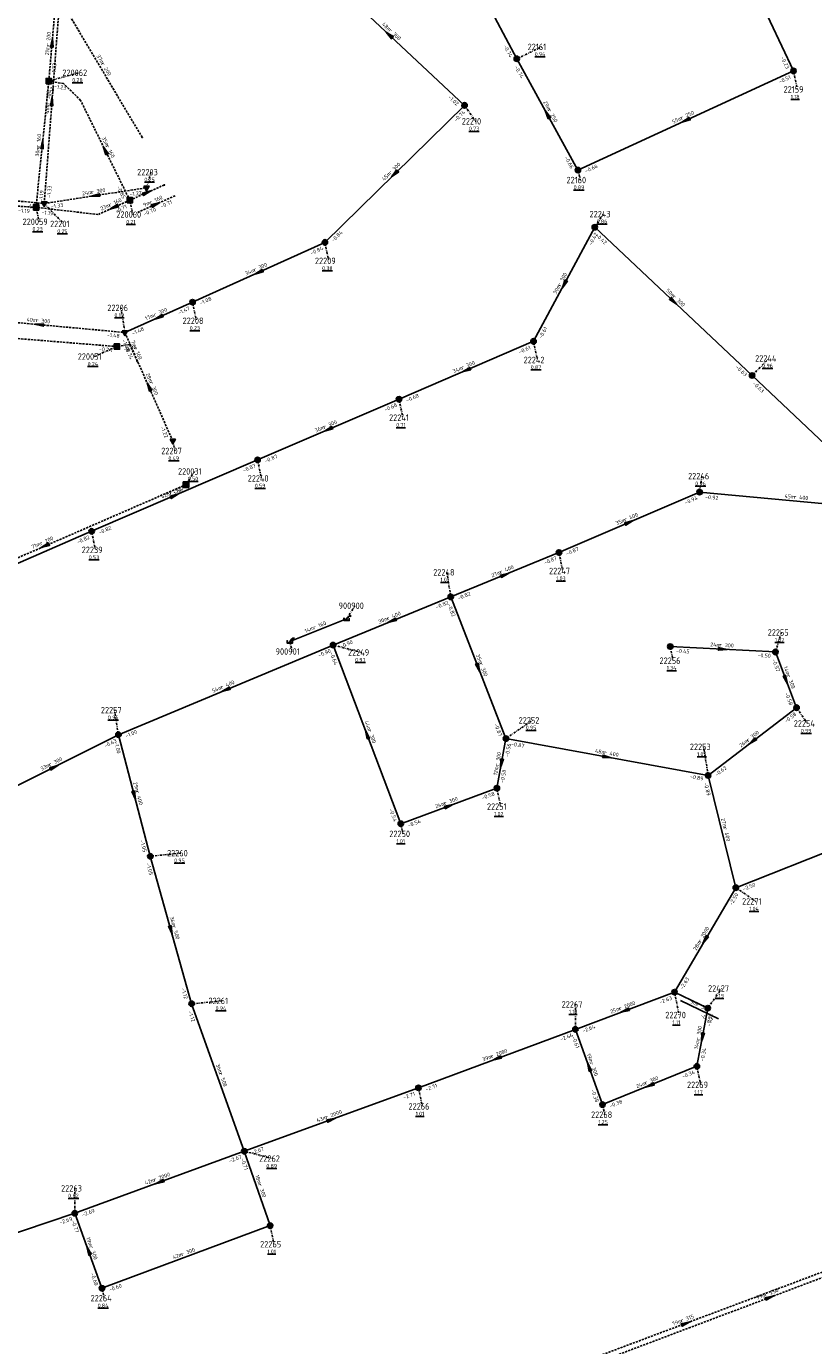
# Model space of a CAD drawing. Extents: x 188323 to 208361, y 565368 to 574910.
# Tile 158 of 256: x 201596 to 201779, y 570153 to 570460. Entities that reach past the tile are written whole.
import ezdxf

# ---------------------------------------------------------------- set-up
doc = ezdxf.new("R2010")
doc.units = 0
doc.linetypes.add('DASHDOT', pattern=[1, 0.5, -0.25, 0, -0.25])
doc.linetypes.add('DASHED', pattern=[0.75, 0.5, -0.25])
doc.layers.get('0').update_dxf_attribs({"linetype": 'CONTINUOUS'})
for name, color, linetype in [('RIO-AFM', 7, 'CONTINUOUS'), ('RIO-BOK', 7, 'CONTINUOUS'), ('RIO-DET', 7, 'CONTINUOUS'), ('RIO-KNP', 7, 'CONTINUOUS'), ('RIO-KNR', 7, 'CONTINUOUS'), ('RIO-LAG', 7, 'CONTINUOUS'), ('RIO-LAG_0B', 7, 'CONTINUOUS'), ('RIO-LAG_1B', 7, 'DASHED'), ('RIO-LAG_2B', 7, 'DASHED'), ('RIO-LEN', 7, 'CONTINUOUS'), ('RIO-MVD', 1, 'CONTINUOUS'), ('RIO-VRB', 6, 'DASHDOT'), ('RIO-VRH', 7, 'CONTINUOUS')]:
    doc.layers.add(name, color=color, linetype=linetype)
doc.styles.add('RIO-TXT', font='isocp.shx')

# ---------------------------------------------------------------- blocks, each defined once
blk = doc.blocks.new('L_VHR')
blk.add_lwpolyline([(-0.5, 0), (0.5, 0), (-0.5, 0.15), (-0.5, -0.15), (0.5, 0)])
blk = doc.blocks.new('K_IPR')
blk.add_lwpolyline([(-0.5, -0.5), (0.5, -0.5), (0.5, 0.5), (-0.5, 0.5)], close=True)
blk.add_solid([(-0.5, 0.5), (0.5, 0.5), (-0.5, -0.5), (0.5, -0.5)])
at = {"style": 'RIO-TXT', "flags": 1}
blk.add_attdef('KNOOPNAAM', (2, 2), '', height=1, dxfattribs=at)
blk = doc.blocks.new('K_FIC')
blk.add_circle((0, 0), 0.0625)
at = {"style": 'RIO-TXT', "flags": 1}
blk.add_attdef('KNOOPNAAM', (2, 2), '', height=1, dxfattribs=at)
blk = doc.blocks.new('K_IPG')
blk.add_circle((0, 0), 0.5)
for points in [[(0, 0), (-0.5, 0), (-0.433013, 0.25)], [(0, 0), (-0.433013, -0.25), (-0.5, 0)], [(0, 0), (-0.433013, 0.25), (-0.25, 0.433013)], [(0, 0), (-0.25, -0.433013), (-0.433013, -0.25)], [(0, 0), (-0.25, 0.433013), (0, 0.5)], [(0, 0), (0, -0.5), (-0.25, -0.433013)], [(0, 0), (0, 0.5), (0.25, 0.433013)], [(0, 0), (0.25, 0.433013), (0.433013, 0.25)], [(0, 0), (0.433013, 0.25), (0.5, 0)], [(0, 0), (0.5, 0), (0.433013, -0.25)], [(0, 0), (0.433013, -0.25), (0.25, -0.433013)], [(0, 0), (0.25, -0.433013), (0, -0.5)]]:
    blk.add_solid(points)
at = {"style": 'RIO-TXT', "flags": 1}
blk.add_attdef('KNOOPNAAM', (2, 2), '', height=1, dxfattribs=at)
blk = doc.blocks.new('K_IPD')
blk.add_lwpolyline([(-0.496027, 0.307994), (0.503973, 0.307994), (0.003973, -0.558031)], close=True)
blk.add_solid([(-0.496027, 0.307994), (0.503973, 0.307994), (0.003973, -0.558031)])
at = {"style": 'RIO-TXT', "flags": 1}
blk.add_attdef('KNOOPNAAM', (2, 2), '', height=1, dxfattribs=at)
blk = doc.blocks.new('K_UTB')
blk.add_lwpolyline([(0.5, 0.15), (0.5, -0.3), (-0.5, -0.3), (-0.5, 0.15), (-0.45, 0.15), (-0.45, -0.25), (0, -0.25), (0.45, -0.25), (0.45, 0.15)], close=True)
blk.add_lwpolyline([(0.85, 0.6), (0.55, 0.65), (0.614828, 0.459583), (0.850842, 0.598937)])
blk.add_arc((0.85, -0.25), 0.85, 90, 180)
at = {"style": 'RIO-TXT', "flags": 1}
blk.add_attdef('KNOOPNAAM', (2, 2), '', height=1, dxfattribs=at)
blk = doc.blocks.new('77_02______220061____220060_')
at = {"layer": 'RIO-LAG_1B'}
blk.add_line((0, 0), (-8.978, -3.983), dxfattribs=at)
at = {"layer": 'RIO-VRH', "xscale": 2, "yscale": 2, "zscale": 2, "rotation": 383.9003}
blk.add_blockref('L_VHR', (-4.489, -1.9915), dxfattribs=at)
at = {"layer": 'RIO-AFM', "style": 'RIO-TXT'}
blk.add_text('r 160', height=0.9, rotation=383.9003, dxfattribs=at).set_placement((-5.6798, -1.9717))
at = {"layer": 'RIO-BOK', "style": 'RIO-TXT'}
for s, p in [('-0.70', (-7.1306, -4.6946)), ('-0.71', (-3.1813, -2.9413))]:
    blk.add_text(s, height=0.9, rotation=383.9003, dxfattribs=at).set_placement(p)
at = {"layer": 'RIO-LEN', "style": 'RIO-TXT'}
blk.add_text('9m', height=0.9, rotation=383.9003, dxfattribs=at).set_placement((-7.1605, -2.629))
blk = doc.blocks.new('113_02______22427_____22270_')
at = {"layer": 'RIO-LAG_0B'}
blk.add_line((0, 0), (-8.854, 4.25), dxfattribs=at)
at = {"layer": 'RIO-AFM', "style": 'RIO-TXT'}
blk.add_text('r 300', height=0.9, rotation=334.3374, dxfattribs=at).set_placement((-5.184, 3.0439))
at = {"layer": 'RIO-BOK', "style": 'RIO-TXT'}
blk.add_text('-0.32', height=0.9, rotation=334.3374, dxfattribs=at).set_placement((-4.3016, 0.5133))
at = {"layer": 'RIO-LEN', "style": 'RIO-TXT'}
blk.add_text('9m', height=0.9, rotation=334.3374, dxfattribs=at).set_placement((-6.6446, 3.7446))

msp = doc.modelspace()

# ---------------------------------------------------------------- linework, layer by layer
at = {"layer": 'RIO-LAG'}
msp.add_line((201670.432, 570322.176), (201657.264, 570316.928), dxfattribs=at)
at = {"layer": 'RIO-LAG_0B'}
for p, q in [((201694.208, 570481.984), (201709.904, 570452.224)), ((201760.896, 570477.376), (201774.096, 570449.408)), ((201697.792, 570441.408), (201662.896, 570474.112)), ((201724.096, 570426.368), (201709.904, 570452.224)), ((201774.096, 570449.408), (201724.096, 570426.368)), ((201665.408, 570409.6), (201697.792, 570441.408)), ((201713.792, 570386.624), (201728, 570413.12)), ((201728, 570413.12), (201764.496, 570378.688)), ((201634.704, 570395.712), (201665.408, 570409.6)), ((201619.008, 570388.672), (201634.704, 570395.712)), ((201682.592, 570373.184), (201713.792, 570386.624)), ((201764.496, 570378.688), (201797.504, 570347.392)), ((201649.792, 570359.104), (201682.592, 570373.184)), ((201611.296, 570342.528), (201649.792, 570359.104)), ((201752.304, 570351.616), (201719.696, 570337.6)), ((201797.504, 570347.392), (201752.304, 570351.616)), ((201572.992, 570325.888), (201611.296, 570342.528)), ((201719.696, 570337.6), (201694.592, 570327.296)), ((201694.592, 570327.296), (201667.296, 570316.096)), ((201694.592, 570327.296), (201707.392, 570294.4)), ((201667.296, 570316.096), (201617.504, 570295.296)), ((201667.296, 570316.096), (201683.008, 570274.624)), ((201769.904, 570314.496), (201745.504, 570315.776)), ((201774.8, 570301.568), (201769.904, 570314.496)), ((201754.304, 570285.824), (201774.8, 570301.568)), ((201617.504, 570295.296), (201587.696, 570280.32)), ((201617.504, 570295.296), (201624.896, 570267.072)), ((201705.296, 570282.88), (201707.392, 570294.4)), ((201707.392, 570294.4), (201754.304, 570285.824)), ((201754.304, 570285.824), (201760.704, 570259.776)), ((201683.008, 570274.624), (201705.296, 570282.88)), ((201760.704, 570259.776), (201820.992, 570283.584)), ((201624.896, 570267.072), (201634.496, 570232.832)), ((201746.496, 570235.52), (201760.704, 570259.776)), ((201723.504, 570226.88), (201746.496, 570235.52)), ((201754.208, 570231.808), (201746.496, 570235.52)), ((201634.496, 570232.832), (201646.704, 570198.592)), ((201754.208, 570231.808), (201751.696, 570218.304)), ((201687.104, 570213.312), (201723.504, 570226.88)), ((201723.504, 570226.88), (201729.792, 570209.408)), ((201729.792, 570209.408), (201751.696, 570218.304)), ((201646.704, 570198.592), (201687.104, 570213.312)), ((201646.704, 570198.592), (201607.392, 570184.192)), ((201646.704, 570198.592), (201652.704, 570181.312)), ((201580.896, 570175.232), (201607.392, 570184.192)), ((201607.392, 570184.192), (201613.696, 570166.784)), ((201613.696, 570166.784), (201652.704, 570181.312))]:
    msp.add_line(p, q, dxfattribs=at)
at = {"layer": 'RIO-LAG_1B'}
for p, q in [((201598.4, 570417.728), (201601.36, 570447.04)), ((201628.144, 570422.912), (201620.144, 570419.392)), ((201598.4, 570417.728), (201570.448, 570419.52)), ((201617.152, 570385.408), (201570.432, 570389.184)), ((201633.184, 570353.344), (201567.792, 570324.864)), ((201722.416, 570147.2), (201814.688, 570182.08))]:
    msp.add_line(p, q, dxfattribs=at)
for points in [[(201601.36, 570447.04), (201602.88, 570464.768), (201601.376, 570467.648)], [(201620.144, 570419.392), (201608.736, 570442.56), (201604.8, 570446.464), (201601.36, 570447.04)], [(201620.144, 570419.392), (201612.768, 570416.064), (201598.4, 570417.728)], [(201621.872, 570382.016), (201620.128, 570385.92), (201617.152, 570385.408)]]:
    msp.add_lwpolyline(points, dxfattribs=at)
at = {"layer": 'RIO-LAG_2B'}
for p, q in [((201600.304, 570418.624), (201603.904, 570466.112)), ((201623.008, 570433.984), (201603.904, 570466.112)), ((201574.8, 570420.992), (201600.304, 570418.624)), ((201600.304, 570418.624), (201624, 570422.272)), ((201579.2, 570392.32), (201619.008, 570388.672)), ((201619.008, 570388.672), (201630.096, 570363.52)), ((201712.224, 570144.768), (201785.936, 570172.48))]:
    msp.add_line(p, q, dxfattribs=at)
at = {"layer": 'RIO-VRB'}
for p, q in [((201709.9, 570452.2), (201715.6086, 570454.978)), ((201601.36, 570447.05), (201608.3275, 570448.9787)), ((201774.1, 570449.4), (201774.9806, 570445.102)), ((201697.8, 570441.4), (201700.337, 570437.7047)), ((201624, 570422.3), (201625.0514, 570425.8897)), ((201724.1, 570426.4), (201724.6335, 570424.0716)), ((201598.4, 570417.7), (201599.1071, 570414.3868)), ((201600.3, 570418.6), (201604.8472, 570413.8798)), ((201620.14, 570419.38), (201620.8471, 570416.0668)), ((201728, 570413.1), (201729.9764, 570416.1558)), ((201665.4, 570409.6), (201666.2806, 570405.302)), ((201619, 570388.7), (201618.1179, 570394.3977)), ((201634.7, 570395.7), (201635.5806, 570391.402)), ((201617.16, 570385.42), (201611.9, 570383.0806)), ((201713.8, 570386.6), (201714.6806, 570382.302)), ((201764.5, 570378.7), (201768.3874, 570382.6624)), ((201682.6, 570373.2), (201683.4806, 570368.902)), ((201630.1, 570363.5), (201630.6335, 570361.1716)), ((201633.18, 570353.37), (201635.1564, 570356.4258)), ((201649.8, 570359.1), (201650.6806, 570354.802)), ((201752.3, 570351.6), (201752.8335, 570355.3284)), ((201611.3, 570342.5), (201612.1806, 570338.202)), ((201719.7, 570337.6), (201720.5806, 570333.302)), ((201694.6, 570327.3), (201693.7179, 570332.9977)), ((201670.43, 570322.18), (201672.4064, 570325.2358)), ((201657.26, 570316.93), (201657.7935, 570314.6016)), ((201769.9, 570314.5), (201771.2933, 570319.0294)), ((201667.3, 570316.1), (201673.9482, 570314.38)), ((201745.5, 570315.8), (201746.2071, 570312.4868)), ((201617.5, 570295.3), (201616.6179, 570300.9977)), ((201774.8, 570301.6), (201777.337, 570297.9047)), ((201707.4, 570294.4), (201713.5269, 570298.6378)), ((201754.3, 570285.8), (201753.244, 570292.4825)), ((201705.3, 570282.9), (201706.1806, 570278.602)), ((201683, 570274.6), (201683.5335, 570272.2716)), ((201624.9, 570267.1), (201631.975, 570267.8)), ((201760.7, 570259.8), (201765.3534, 570256.5947)), ((201746.5, 570235.5), (201747.5541, 570230.2171)), ((201754.2, 570231.8), (201757.4618, 570236.388)), ((201634.5, 570232.8), (201641.575, 570233.5)), ((201723.5, 570226.9), (201723.4992, 570232.675)), ((201751.7, 570218.3), (201752.5806, 570214.002)), ((201687.1, 570213.3), (201687.9806, 570209.002)), ((201729.8, 570209.4), (201730.3335, 570207.0716)), ((201646.7, 570198.6), (201653.3482, 570196.88)), ((201607.4, 570184.2), (201607.3992, 570189.975)), ((201652.7, 570181.3), (201653.5806, 570177.002)), ((201613.7, 570166.8), (201614.2335, 570164.4716))]:
    msp.add_line(p, q, dxfattribs=at)

# ---------------------------------------------------------------- block references
at = {"layer": 'RIO-DET'}
for name, p in [('77_02______220061____220060_', (201630.656, 570420.416)), ('113_02______22427_____22270_', (201756.704, 570229.312))]:
    msp.add_blockref(name, p, dxfattribs=at)
at = {"layer": 'RIO-KNP', "xscale": 1.25, "yscale": 1.25, "zscale": 1.25}
for name, p in [('K_IPG', (201709.904, 570452.224)), ('K_IPG', (201774.096, 570449.408)), ('K_IPR', (201601.36, 570447.04)), ('K_IPG', (201697.792, 570441.408)), ('K_FIC', (201623.008, 570433.984)), ('K_IPG', (201724.096, 570426.368)), ('K_IPD', (201624, 570422.272)), ('K_FIC', (201628.144, 570422.912)), ('K_IPR', (201598.4, 570417.728)), ('K_IPD', (201600.304, 570418.624)), ('K_IPR', (201620.144, 570419.392)), ('K_IPG', (201728, 570413.12)), ('K_IPG', (201665.408, 570409.6)), ('K_IPG', (201634.704, 570395.712)), ('K_IPD', (201619.008, 570388.672)), ('K_IPG', (201713.792, 570386.624)), ('K_IPR', (201617.152, 570385.408)), ('K_FIC', (201621.872, 570382.016)), ('K_IPG', (201764.496, 570378.688)), ('K_IPG', (201682.592, 570373.184)), ('K_IPD', (201630.096, 570363.52)), ('K_IPG', (201649.792, 570359.104)), ('K_IPR', (201633.184, 570353.344)), ('K_IPG', (201752.304, 570351.616)), ('K_IPG', (201611.296, 570342.528)), ('K_IPG', (201719.696, 570337.6)), ('K_IPG', (201694.592, 570327.296)), ('K_UTB', (201670.432, 570322.176)), ('K_UTB', (201657.264, 570316.928)), ('K_IPG', (201667.296, 570316.096)), ('K_IPG', (201745.504, 570315.776)), ('K_IPG', (201769.904, 570314.496)), ('K_IPG', (201774.8, 570301.568)), ('K_IPG', (201617.504, 570295.296)), ('K_IPG', (201707.392, 570294.4)), ('K_IPG', (201754.304, 570285.824)), ('K_IPG', (201705.296, 570282.88)), ('K_IPG', (201683.008, 570274.624)), ('K_IPG', (201624.896, 570267.072)), ('K_IPG', (201760.704, 570259.776)), ('K_IPG', (201746.496, 570235.52)), ('K_IPG', (201634.496, 570232.832)), ('K_IPG', (201754.208, 570231.808)), ('K_IPG', (201723.504, 570226.88)), ('K_IPG', (201751.696, 570218.304)), ('K_IPG', (201687.104, 570213.312)), ('K_IPG', (201729.792, 570209.408)), ('K_IPG', (201646.704, 570198.592)), ('K_IPG', (201607.392, 570184.192)), ('K_IPG', (201652.704, 570181.312)), ('K_IPG', (201613.696, 570166.784))]:
    msp.add_blockref(name, p, dxfattribs=at)
at = {"layer": 'RIO-VRH', "xscale": 2, "yscale": 2, "zscale": 2}
for p, rotation in [((201680.35, 570457.75), 136.8683), ((201602.12, 570455.925), 85.0969), ((201602.1, 570442.35), 85.6572), ((201717, 570439.3), 118.834), ((201749.1, 570437.9), 204.6999), ((201599.88, 570432.375), 84.2326), ((201614.44, 570430.98), 116.175), ((201681.6, 570425.5), 224.4601), ((201612.15, 570420.45), 188.8724), ((201624.145, 570421.155), 383.9003), ((201616.455, 570417.715), 204.3125), ((201650.05, 570402.65), 204.3571), ((201720.9, 570399.85), 241.8092), ((201746.25, 570395.9), 316.7009), ((201626.85, 570392.2), 204.0278), ((201599.1, 570390.5), 534.832), ((201698.2, 570379.9), 203.2406), ((201624.55, 570376.1), 473.779), ((201666.2, 570366.15), 203.2595), ((201630.55, 570350.8), 23.3218), ((201736, 570344.6), 383.2386), ((201600.485, 570339.13), 203.5327), ((201707.15, 570332.45), 382.309), ((201680.95, 570321.7), 202.304), ((201757.7, 570315.15), 356.9506), ((201701, 570310.85), 291.2658), ((201772.35, 570308.05), 290.806), ((201642.4, 570305.7), 202.6666), ((201675.15, 570295.35), 470.7293), ((201764.55, 570293.7), 217.6188), ((201706.35, 570288.65), 259.6433), ((201730.85, 570290.1), 349.6102), ((201602.6, 570287.8), 386.7159), ((201621.2, 570281.2), 284.7112), ((201694.15, 570278.75), 20.4131), ((201629.7, 570249.95), 285.6436), ((201753.6, 570247.65), 239.6936), ((201735, 570231.2), 200.4994), ((201752.95, 570225.05), 259.5005), ((201705.3, 570220.1), 200.485), ((201726.65, 570218.15), 469.806), ((201740.75, 570213.85), 202.1142), ((201666.9, 570205.95), 19.9925), ((201627.05, 570191.4), 200.1214), ((201610.55, 570175.5), 469.9108), ((201768.55, 570164.665), 20.7022), ((201749.08, 570158.61), 20.6238)]:
    msp.add_blockref('L_VHR', p, dxfattribs=dict(at, rotation=rotation))

# ---------------------------------------------------------------- texts
at = {"layer": 'RIO-AFM', "style": 'RIO-TXT'}
for s, rotation, p in [('r 200', 85.0969, (201601.5527, 570455.1602)), ('r 300', 316.8683, (201680.1104, 570458.6798)), ('r 200', 300.7593, (201613.4749, 570451.008)), ('r 300', 85.6572, (201601.5402, 570441.5801)), ('r 250', 298.834, (201717.0549, 570440.2554)), ('r 250', 384.7, (201748.1477, 570438.031)), ('r 160', 84.2326, (201599.3012, 570431.6189)), ('r 160', 296.175, (201614.5382, 570431.9313)), ('r 300', 44.4601, (201680.6717, 570425.2894)), ('r 300', 8.8724, (201611.2726, 570420.8191)), ('r 160', 384.3125, (201615.5097, 570417.8388)), ('r 300', 24.3571, (201649.1059, 570402.7714)), ('r 300', 61.8092, (201720.0766, 570399.3719)), ('r 300', 316.7009, (201746.0135, 570396.8311)), ('r 300', 24.0278, (201625.9063, 570392.3267)), ('r 300', 354.8321, (201598.3389, 570391.0831)), ('r 160', 293.9963, (201621.0181, 570385.1458)), ('r 300', 23.2406, (201697.2581, 570380.0396)), ('r 300', 293.779, (201624.6884, 570377.0465)), ('r 300', 23.2595, (201665.2583, 570366.2894)), ('r 300', 23.3218, (201629.6082, 570350.9384)), ('r 400', 354.6918, (201774.1404, 570350.0867)), ('r 400', 383.2386, (201735.054, 570344.7496)), ('r 200', 383.5327, (201599.5332, 570339.2849)), ('r 400', 382.309, (201706.2075, 570332.6124)), ('r 400', 382.304, (201680.0072, 570321.8632)), ('r 160', 381.7317, (201662.9053, 570319.723)), ('r 300', 356.9506, (201756.9176, 570315.6996)), ('r 300', 291.2658, (201701.1821, 570311.7904)), ('r 400', 382.6666, (201641.4531, 570305.8644)), ('r 300', 290.806, (201772.5333, 570308.9865)), ('r 300', 290.7293, (201675.3435, 570296.2898)), ('r 300', 37.6188, (201763.6032, 570293.6015)), ('r 300', 386.7159, (201601.6468, 570287.8912)), ('r 300', 79.6433, (201705.7126, 570287.943)), ('r 400', 349.6102, (201730.1454, 570290.7524)), ('r 400', 284.7112, (201621.4863, 570282.1132)), ('r 300', 20.4131, (201693.2163, 570278.936)), ('r 400', 283.8363, (201757.7996, 570273.7082)), ('r 500', 285.6436, (201629.9735, 570250.868)), ('r 2000', 59.6936, (201752.6232, 570246.9695)), ('r 2000', 20.4994, (201733.8132, 570231.2901)), ('r 300', 439.5005, (201752.307, 570224.3448)), ('r 2000', 20.4849, (201704.1131, 570220.1903)), ('r 300', 289.806, (201726.851, 570219.0837)), ('r 500', 289.6397, (201640.8089, 570216.6352)), ('r 300', 22.1142, (201739.8113, 570214.0082)), ('r 2000', 19.9925, (201665.7141, 570206.0506)), ('r 2000', 380.1214, (201625.8593, 570191.5096)), ('r 300', 289.1348, (201649.9117, 570190.8815)), ('r 300', 289.9108, (201610.7493, 570176.4341)), ('r 300', 20.3928, (201632.2665, 570174.2364)), ('r 250', 20.7022, (201767.6153, 570164.8462)), ('r 315', 20.6238, (201748.1455, 570158.7925))]:
    msp.add_text(s, height=0.9, rotation=rotation, dxfattribs=at).set_placement(p)
at = {"layer": 'RIO-BOK', "style": 'RIO-TXT'}
for s, rotation, p in [('-0.74', 297.7886, (201706.7668, 570455.1837)), ('-1.23', 85.0969, (201602.8743, 570448.3252)), ('-0.23', 295.2471, (201771.1008, 570452.5186)), ('-0.74', 298.834, (201709.3496, 570450.2983)), ('-0.51', 384.7, (201770.947, 570446.4442)), ('-1.23', 84.2326, (201602.3414, 570442.8291)), ('-1.23', 350.5927, (201602.5131, 570445.4407)), ('-1.02', 316.8683, (201693.8698, 570443.2019)), ('-0.74', 44.4601, (201695.8542, 570437.5286)), ('-0.66', 298.834, (201720.9107, 570429.3246)), ('-0.66', 384.7, (201725.9572, 570425.7143)), ('-1.19', 84.2326, (201599.9334, 570418.9522)), ('-1.33', 85.6572, (201601.8018, 570419.89)), ('-0.85', 296.175, (201617.0878, 570422.4483)), ('-1.22', 8.8724, (201620.1647, 570420.2843)), ('-1.19', 356.2747, (201594.2191, 570416.5845)), ('-1.33', 354.6238, (201596.0881, 570417.6039)), ('-1.33', 8.8724, (201601.899, 570417.4327)), ('-0.71', 384.3125, (201616.9794, 570416.4184)), ('-1.19', 353.4505, (201599.6319, 570416.1502)), ('-0.84', 44.4601, (201667.3797, 570409.5813)), ('-0.42', 61.8092, (201727.2971, 570408.824)), ('-0.42', 316.7009, (201728.0597, 570411.1212)), ('-0.84', 24.3571, (201662.2421, 570406.6334)), ('-1.08', 24.3571, (201636.5526, 570395.002)), ('-1.47', 24.0278, (201631.5245, 570392.7513)), ('-1.48', 24.0278, (201620.8486, 570387.9914)), ('-0.61', 61.8092, (201715.6951, 570387.1726)), ('-1.48', 354.8321, (201614.7928, 570387.6977)), ('-1.48', 293.779, (201618.2842, 570386.8542)), ('-0.74', 355.3992, (201612.9637, 570384.3804)), ('-0.74', 369.3675, (201618.7697, 570384.2676)), ('-0.74', 293.9963, (201618.9241, 570385.1767)), ('-0.61', 23.2406, (201710.5842, 570383.6952)), ('-0.63', 316.7009, (201760.576, 570380.5146)), ('-0.63', 316.5189, (201764.5534, 570376.721)), ('-0.68', 23.2595, (201679.3858, 570370.2944)), ('-0.68', 23.2406, (201684.4387, 570372.466)), ('-1.22', 293.779, (201627.1798, 570366.6935)), ('-0.87', 23.2595, (201651.6389, 570358.3666)), ('-0.87', 23.3218, (201646.5889, 570356.1909)), ('-1.06', 383.5327, (201629.9628, 570350.4882)), ('-0.94', 383.2386, (201749.0779, 570348.7143)), ('-0.92', 354.6918, (201753.5652, 570350.0773)), ('-0.82', 23.4305, (201608.0941, 570339.5846)), ('-0.82', 23.3218, (201613.1397, 570341.7686)), ('-0.87', 383.2386, (201721.5391, 570336.8671)), ('-0.87', 382.309, (201716.4334, 570334.762)), ('-0.82', 382.304, (201691.3326, 570324.4637)), ('-0.82', 291.2658, (201693.804, 570325.4874)), ('-0.82', 382.309, (201696.427, 570326.5374)), ('-0.90', 382.304, (201669.1269, 570315.3372)), ('-0.90', 382.6666, (201664.0445, 570313.2573)), ('-0.64', 290.7293, (201666.487, 570314.2949)), ('-0.45', 356.9506, (201746.8242, 570314.3283)), ('-0.50', 356.9506, (201765.7321, 570313.333)), ('-0.57', 290.806, (201769.0894, 570312.6938)), ('-0.58', 290.806, (201772.0412, 570304.9375)), ('-0.58', 37.6188, (201772.4069, 570297.988)), ('-1.00', 382.6666, (201619.3317, 570294.5488)), ('-0.87', 291.2658, (201704.6272, 570297.7202)), ('-0.63', 386.7159, (201614.4593, 570292.2228)), ('-1.00', 284.7112, (201616.5022, 570293.5901)), ('-0.56', 79.6433, (201708.0406, 570290.1148)), ('-0.87', 349.6102, (201708.5253, 570292.7712)), ('-0.58', 79.6433, (201706.9287, 570284.0255)), ('-0.89', 349.6102, (201750.0194, 570285.1897)), ('-0.62', 37.6188, (201756.2633, 570285.5456)), ('-0.89', 283.8363, (201753.2762, 570284.1055)), ('-0.58', 20.4131, (201701.9452, 570280.1575)), ('-0.54', 290.7293, (201680.2638, 570277.9483)), ('-0.54', 20.4131, (201684.8002, 570273.7762)), ('-1.05', 284.7112, (201622.5205, 570270.7145)), ('-1.05', 285.6436, (201623.9302, 570265.3741)), ('-2.50', 59.6936, (201759.8396, 570255.5529)), ('-2.50', 21.5366, (201762.516, 570259.0117)), ('-2.63', 59.6936, (201748.415, 570236.0022)), ('-1.12', 285.6436, (201632.0661, 570236.3758)), ('-2.63', 20.4994, (201743.1496, 570232.7526)), ('-1.12', 289.6397, (201633.6528, 570231.0107)), ('-2.64', 20.4994, (201725.3014, 570226.0789)), ('-0.32', 439.5005, (201754.8241, 570227.5149)), ('-2.64', 20.4849, (201720.1485, 570224.1532)), ('-0.61', 289.806, (201722.658, 570225.1082)), ('-0.34', 439.5005, (201753.3308, 570219.4225)), ('-0.34', 22.1142, (201748.4282, 570215.4592)), ('-2.71', 19.9925, (201683.7254, 570210.5823)), ('-2.71', 20.4849, (201688.9012, 570212.4785)), ('-0.38', 289.806, (201727.1027, 570212.7864)), ('-0.38', 22.1142, (201731.6239, 570208.63)), ('-2.67', 380.1214, (201643.3242, 570195.8975)), ('-0.71', 289.1348, (201645.8371, 570196.8182)), ('-2.67', 19.9925, (201648.4941, 570197.763)), ('-2.69', 380.1214, (201609.1965, 570183.3682)), ('-2.69', 18.7568, (201603.9672, 570181.5556)), ('-0.77', 289.9108, (201606.5613, 570182.4067)), ('-0.60', 289.9108, (201610.9965, 570170.1813)), ('-0.60', 20.3928, (201615.4999, 570165.9756))]:
    msp.add_text(s, height=0.9, rotation=rotation, dxfattribs=at).set_placement(p)
at = {"layer": 'RIO-KNR', "style": 'RIO-TXT'}
for s, p in [('22161', (201712.4211, 570454.228)), ('220062', (201604.5025, 570448.2287)), ('22159', (201771.7931, 570444.352)), ('22210', (201697.1495, 570436.9547)), ('22203', (201621.8639, 570425.1397)), ('22160', (201721.446, 570423.3216)), ('220059', (201595.2821, 570413.6368)), ('22201', (201601.6597, 570413.1298)), ('220060', (201617.0221, 570415.3168)), ('22243', (201726.7889, 570415.4058)), ('22209', (201663.0931, 570404.552)), ('22206', (201614.9304, 570393.6477)), ('22208', (201632.3931, 570390.652)), ('220051', (201608.075, 570382.3306)), ('22242', (201711.4931, 570381.552)), ('22244', (201765.1999, 570381.9124)), ('22241', (201680.2931, 570368.152)), ('22207', (201627.446, 570360.4216)), ('220031', (201631.3314, 570355.6758)), ('22240', (201647.4931, 570354.052)), ('22246', (201749.646, 570354.5784)), ('22239', (201608.9931, 570337.452)), ('22248', (201690.5304, 570332.2477)), ('22247', (201717.3931, 570332.552)), ('900900', (201668.5814, 570324.4858)), ('22255', (201768.1058, 570318.2794)), ('900901', (201653.9685, 570313.8516)), ('22249', (201670.7607, 570313.63)), ('22256', (201743.0196, 570311.7368)), ('22257', (201613.4304, 570300.2477)), ('22252', (201710.3394, 570297.8878)), ('22254', (201774.1495, 570297.1547)), ('22253', (201750.0565, 570291.7325)), ('22251', (201702.9931, 570277.852)), ('22250', (201680.346, 570271.5216)), ('22260', (201628.7875, 570267.05)), ('22271', (201762.1659, 570255.8447)), ('22427', (201754.2743, 570235.638)), ('22261', (201638.3875, 570232.75)), ('22267', (201720.3117, 570231.925)), ('22270', (201744.3666, 570229.4671)), ('22269', (201749.3931, 570213.252)), ('22266', (201684.7931, 570208.252)), ('22268', (201727.146, 570206.3216)), ('22262', (201650.1607, 570196.13)), ('22263', (201604.2117, 570189.225)), ('22265', (201650.3931, 570176.252)), ('22264', (201611.046, 570163.7216))]:
    msp.add_text(s, height=1.5, dxfattribs=at).set_placement(p)
at = {"layer": 'RIO-LEN', "style": 'RIO-TXT'}
for s, rotation, p in [('48m', 316.8683, (201678.5332, 570460.1557)), ('21m', 85.0969, (201601.3684, 570453.0081)), ('37m', 300.7593, (201612.3693, 570452.8636)), ('29m', 298.834, (201716.0122, 570442.1471)), ('48m', 85.6572, (201601.377, 570439.4262)), ('55m', 384.7, (201746.1859, 570437.127)), ('35m', 296.175, (201613.5844, 570433.8693)), ('30m', 84.2326, (201599.0845, 570429.4698)), ('45m', 44.4601, (201679.1301, 570423.7764)), ('24m', 8.8724, (201609.1385, 570420.4859)), ('23m', 384.3125, (201613.5419, 570416.9482)), ('34m', 24.3571, (201647.1382, 570401.8805)), ('30m', 61.8092, (201719.0564, 570397.468)), ('50m', 316.7009, (201744.4407, 570398.3115)), ('17m', 24.0278, (201623.9335, 570391.4471)), ('40m', 354.8321, (201596.1876, 570391.2763)), ('7m', 293.9963, (201620.3585, 570386.6254)), ('34m', 23.2406, (201695.2734, 570379.1872)), ('28m', 293.779, (201623.8165, 570379.0227)), ('36m', 23.2595, (201663.2739, 570365.4364)), ('42m', 23.3218, (201627.6247, 570350.0832)), ('45m', 354.6918, (201771.9896, 570350.2852)), ('35m', 383.2386, (201733.0698, 570343.896)), ('71m', 383.5327, (201597.5535, 570338.4212)), ('27m', 382.309, (201704.2097, 570331.7911)), ('30m', 382.304, (201678.0094, 570321.0421)), ('14m', 381.7317, (201660.8994, 570318.9219)), ('24m', 356.9506, (201754.7606, 570315.8132)), ('35m', 291.2658, (201700.3976, 570313.8029)), ('14m', 290.806, (201771.765, 570311.0052)), ('54m', 382.6666, (201639.4605, 570305.0306)), ('44m', 290.7293, (201674.578, 570298.3095)), ('48m', 349.6102, (201728.0206, 570291.1406)), ('26m', 37.6188, (201761.8924, 570292.2829)), ('33m', 386.7159, (201599.7181, 570286.9189)), ('12m', 79.6433, (201705.3246, 570285.8181)), ('29m', 284.7112, (201620.9367, 570284.2021)), ('24m', 20.4131, (201691.192, 570278.1825)), ('27m', 283.8363, (201757.282, 570275.8053)), ('36m', 285.6436, (201629.39, 570252.9477)), ('28m', 59.6936, (201751.5335, 570245.1046)), ('25m', 20.4994, (201731.7901, 570230.5336)), ('14m', 439.5005, (201751.915, 570222.2207)), ('36m', 289.6397, (201640.0819, 570218.6692)), ('39m', 20.4849, (201702.0897, 570219.4343)), ('19m', 289.806, (201726.1181, 570221.1156)), ('24m', 22.1142, (201737.8102, 570213.195)), ('43m', 19.9925, (201663.6843, 570205.312)), ('42m', 380.1214, (201623.8316, 570190.7652)), ('18m', 289.1348, (201649.2027, 570192.9218)), ('19m', 289.9108, (201610.0126, 570178.4646)), ('42m', 20.3928, (201630.2419, 570173.4836)), ('99m', 20.7022, (201765.5948, 570164.0826)), ('79m', 20.6238, (201746.124, 570158.0316))]:
    msp.add_text(s, height=0.9, rotation=rotation, dxfattribs=at).set_placement(p)
at = {"layer": 'RIO-MVD', "style": 'RIO-TXT'}
for s, p in [('%%U0.96', (201714.0786, 570452.828)), ('%%U0.28', (201606.7975, 570446.8287)), ('%%U1.18', (201773.4506, 570442.952)), ('%%U0.73', (201698.807, 570435.5547)), ('%%U0.25', (201623.5214, 570423.7397)), ('%%U0.89', (201723.1035, 570421.9216)), ('%%U0.21', (201619.3171, 570413.9168)), ('%%U0.86', (201728.4464, 570414.0058)), ('%%U0.23', (201597.5771, 570412.2368)), ('%%U0.25', (201603.3172, 570411.7298)), ('%%U0.38', (201664.7506, 570403.152)), ('%%U0.19', (201616.5879, 570392.2477)), ('%%U0.23', (201634.0506, 570389.252)), ('%%U0.24', (201610.37, 570380.9306)), ('%%U0.87', (201713.1506, 570380.152)), ('%%U0.96', (201766.8574, 570380.5124)), ('%%U0.71', (201681.9506, 570366.752)), ('%%U0.49', (201629.1035, 570359.0216)), ('%%U0.50', (201633.6264, 570354.2758)), ('%%U0.59', (201649.1506, 570352.652)), ('%%U0.96', (201751.3035, 570353.1784)), ('%%U0.53', (201610.6506, 570336.052)), ('%%U1.01', (201692.1879, 570330.8477)), ('%%U1.03', (201719.0506, 570331.152)), ('%%U1.07', (201769.7633, 570316.8794)), ('%%U0.97', (201672.4182, 570312.23)), ('%%U1.34', (201744.6771, 570310.3368)), ('%%U0.96', (201615.0879, 570298.8477)), ('%%U0.95', (201711.9969, 570296.4878)), ('%%U0.99', (201775.807, 570295.7547)), ('%%U1.05', (201751.714, 570290.3325)), ('%%U1.02', (201704.6506, 570276.452)), ('%%U1.01', (201682.0035, 570270.1216)), ('%%U0.95', (201630.445, 570265.65)), ('%%U1.04', (201763.8234, 570254.4447)), ('%%U1.19', (201755.9318, 570234.238)), ('%%U0.94', (201640.045, 570231.35)), ('%%U1.10', (201721.9692, 570230.525)), ('%%U1.11', (201746.0241, 570228.0671)), ('%%U1.17', (201751.0506, 570211.852)), ('%%U1.01', (201686.4506, 570206.852)), ('%%U1.25', (201728.8035, 570204.9216)), ('%%U0.89', (201651.8182, 570194.73)), ('%%U0.82', (201605.8692, 570187.825)), ('%%U1.01', (201652.0506, 570174.852)), ('%%U0.84', (201612.7035, 570162.3216))]:
    msp.add_text(s, height=0.9, dxfattribs=at).set_placement(p)

doc.saveas('drawing.dxf')
